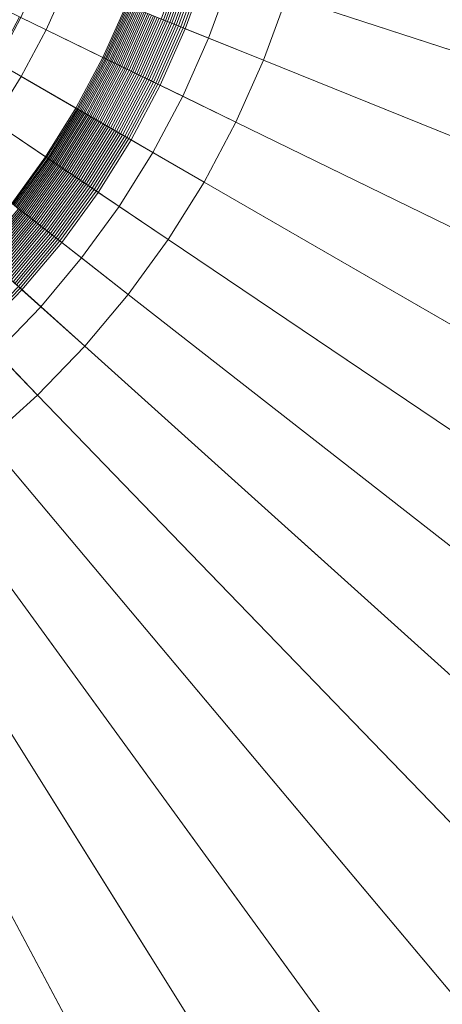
# Model space of a CAD drawing. Header units: millimetres. Extents: x -219 to 220, y -220 to 220.
# Tile 60 of 146: x 35 to 57, y -69 to -17. Entities that reach past the tile are written whole.
import ezdxf

# ---------------------------------------------------------------- set-up
doc = ezdxf.new("R2010")
doc.units = ezdxf.units.MM
doc.layers.add('LUCIDO_1', color=1, linetype='Continuous', lineweight=20, true_color=0xff0000)
doc.layers.add('Nessuna', color=7, linetype='Continuous', lineweight=9)

# ---------------------------------------------------------------- blocks, each defined once
blk = doc.blocks.new('Group-1')
at = {"layer": 'Nessuna', "color": 7, "linetype": 'Continuous', "lineweight": 9, "transparency": 33554687}
for points in [[(51.461, -1.824, -69.262), (51.212, -5.383, -69.262), (185.305, -19.476, -60.875), (186.21, -6.53, -60.875)], [(201.511, -7.064, -79.962), (200.532, -21.077, -79.962), (51.212, -5.383, -89.301), (51.461, -1.824, -89.301)], [(51.212, -5.383, -69.262), (50.716, -8.915, -69.262), (183.499, -32.328, -60.875), (185.305, -19.476, -60.875)], [(200.532, -21.077, -79.962), (198.577, -34.986, -79.962), (50.716, -8.915, -89.301), (51.212, -5.383, -89.301)], [(37.48, -15.025, -97.712), (36.344, -17.576, -97.712), (21.065, -10.124, -97.712), (21.718, -8.657, -97.712)], [(50.716, -8.915, -69.262), (49.974, -12.403, -69.262), (180.801, -45.022, -60.875), (183.499, -32.328, -60.875)], [(198.577, -34.986, -79.962), (195.656, -48.726, -79.962), (49.974, -12.403, -89.301), (50.716, -8.915, -89.301)], [(36.344, -17.576, -97.712), (35.033, -20.041, -97.712), (20.311, -11.541, -97.712), (21.065, -10.124, -97.712)], [(35.033, -20.041, -97.712), (33.554, -22.409, -97.712), (19.46, -12.903, -97.712), (20.311, -11.541, -97.712)], [(37.023, -11.943, -70.282), (36.104, -14.469, -70.282), (47.771, -19.184, -69.262), (48.991, -15.832, -69.262)], [(49.974, -12.403, -69.262), (48.991, -15.832, -69.262), (177.223, -57.497, -60.875), (180.801, -45.022, -60.875)], [(195.656, -48.726, -79.962), (191.785, -62.228, -79.962), (48.991, -15.832, -89.301), (49.974, -12.403, -89.301)], [(36.104, -14.469, -70.282), (35.01, -16.925, -70.282), (46.321, -22.442, -69.262), (47.771, -19.184, -69.262)], [(43.591, -14.077, -90.29), (42.507, -17.057, -90.29), (42.398, -17.013, -90.349), (43.48, -14.041, -90.349)], [(43.704, -14.114, -90.234), (42.617, -17.101, -90.234), (42.507, -17.057, -90.29), (43.591, -14.077, -90.29)], [(43.819, -14.151, -90.182), (42.728, -17.146, -90.182), (42.617, -17.101, -90.234), (43.704, -14.114, -90.234)], [(43.934, -14.189, -90.133), (42.841, -17.192, -90.133), (42.728, -17.146, -90.182), (43.819, -14.151, -90.182)], [(44.051, -14.227, -90.086), (42.955, -17.238, -90.086), (42.841, -17.192, -90.133), (43.934, -14.189, -90.133)], [(44.169, -14.265, -90.044), (43.07, -17.284, -90.044), (42.955, -17.238, -90.086), (44.051, -14.227, -90.086)], [(44.288, -14.304, -90.004), (43.186, -17.331, -90.004), (43.07, -17.284, -90.044), (44.169, -14.265, -90.044)], [(44.407, -14.342, -89.968), (43.303, -17.378, -89.968), (43.186, -17.331, -90.004), (44.288, -14.304, -90.004)], [(44.528, -14.382, -89.935), (43.42, -17.426, -89.935), (43.303, -17.378, -89.968), (44.407, -14.342, -89.968)], [(44.65, -14.421, -89.905), (43.539, -17.473, -89.905), (43.42, -17.426, -89.935), (44.528, -14.382, -89.935)], [(44.772, -14.461, -89.879), (43.658, -17.522, -89.879), (43.539, -17.473, -89.905), (44.65, -14.421, -89.905)], [(46.031, -14.87, -89.626), (44.885, -18.017, -89.626), (43.658, -17.522, -89.879), (44.772, -14.461, -89.879)], [(48.991, -15.832, -89.301), (47.771, -19.184, -89.301), (44.885, -18.017, -89.626), (46.031, -14.87, -89.626)], [(40.558, -16.269, -92.208), (39.328, -19.031, -92.208), (36.344, -17.576, -97.712), (37.48, -15.025, -97.712)], [(48.991, -15.832, -69.262), (47.771, -19.184, -69.262), (172.785, -69.692, -60.875), (177.223, -57.497, -60.875)], [(191.785, -62.228, -79.962), (186.98, -75.428, -79.962), (47.771, -19.184, -89.301), (48.991, -15.832, -89.301)], [(40.622, -16.295, -92.096), (39.39, -19.062, -92.096), (39.328, -19.031, -92.208), (40.558, -16.269, -92.208)], [(40.689, -16.322, -91.987), (39.455, -19.093, -91.987), (39.39, -19.062, -92.096), (40.622, -16.295, -92.096)], [(40.758, -16.35, -91.879), (39.522, -19.126, -91.879), (39.455, -19.093, -91.987), (40.689, -16.322, -91.987)], [(40.831, -16.379, -91.773), (39.592, -19.16, -91.773), (39.522, -19.126, -91.879), (40.758, -16.35, -91.879)], [(40.905, -16.409, -91.67), (39.665, -19.196, -91.67), (39.592, -19.16, -91.773), (40.831, -16.379, -91.773)], [(40.982, -16.441, -91.568), (39.739, -19.232, -91.568), (39.665, -19.196, -91.67), (40.905, -16.409, -91.67)], [(41.062, -16.473, -91.469), (39.817, -19.27, -91.469), (39.739, -19.232, -91.568), (40.982, -16.441, -91.568)], [(41.144, -16.506, -91.372), (39.896, -19.308, -91.372), (39.817, -19.27, -91.469), (41.062, -16.473, -91.469)], [(41.228, -16.54, -91.278), (39.978, -19.348, -91.278), (39.896, -19.308, -91.372), (41.144, -16.506, -91.372)], [(41.315, -16.575, -91.186), (40.062, -19.389, -91.186), (39.978, -19.348, -91.278), (41.228, -16.54, -91.278)], [(41.403, -16.611, -91.096), (40.148, -19.431, -91.096), (40.062, -19.389, -91.186), (41.315, -16.575, -91.186)], [(34.943, -16.893, -70.29), (33.683, -19.262, -70.29), (33.748, -19.299, -70.282), (35.01, -16.925, -70.282)], [(35.01, -16.925, -70.282), (33.748, -19.299, -70.282), (44.646, -25.591, -69.262), (46.321, -22.442, -69.262)], [(41.494, -16.647, -91.009), (40.236, -19.474, -91.009), (40.148, -19.431, -91.096), (41.403, -16.611, -91.096)], [(41.587, -16.685, -90.924), (40.326, -19.518, -90.924), (40.236, -19.474, -91.009), (41.494, -16.647, -91.009)], [(41.682, -16.723, -90.843), (40.418, -19.563, -90.843), (40.326, -19.518, -90.924), (41.587, -16.685, -90.924)], [(41.779, -16.762, -90.764), (40.512, -19.609, -90.764), (40.418, -19.563, -90.843), (41.682, -16.723, -90.843)], [(41.878, -16.802, -90.687), (40.608, -19.655, -90.687), (40.512, -19.609, -90.764), (41.779, -16.762, -90.764)], [(41.979, -16.843, -90.614), (40.705, -19.703, -90.614), (40.608, -19.655, -90.687), (41.878, -16.802, -90.687)], [(42.081, -16.884, -90.543), (40.805, -19.752, -90.543), (40.705, -19.703, -90.614), (41.979, -16.843, -90.614)], [(42.185, -16.927, -90.475), (40.906, -19.801, -90.475), (40.805, -19.752, -90.543), (42.081, -16.884, -90.543)], [(42.291, -16.969, -90.41), (41.008, -19.851, -90.41), (40.906, -19.801, -90.475), (42.185, -16.927, -90.475)], [(42.398, -17.013, -90.349), (41.112, -19.901, -90.349), (41.008, -19.851, -90.41), (42.291, -16.969, -90.41)], [(42.507, -17.057, -90.29), (41.217, -19.953, -90.29), (41.112, -19.901, -90.349), (42.398, -17.013, -90.349)], [(42.617, -17.101, -90.234), (41.324, -20.005, -90.234), (41.217, -19.953, -90.29), (42.507, -17.057, -90.29)], [(39.328, -19.031, -92.208), (37.909, -21.701, -92.208), (35.033, -20.041, -97.712), (36.344, -17.576, -97.712)], [(42.728, -17.146, -90.182), (41.432, -20.058, -90.182), (41.324, -20.005, -90.234), (42.617, -17.101, -90.234)], [(42.841, -17.192, -90.133), (41.541, -20.111, -90.133), (41.432, -20.058, -90.182), (42.728, -17.146, -90.182)], [(42.955, -17.238, -90.086), (41.652, -20.165, -90.086), (41.541, -20.111, -90.133), (42.841, -17.192, -90.133)], [(43.07, -17.284, -90.044), (41.763, -20.219, -90.044), (41.652, -20.165, -90.086), (42.955, -17.238, -90.086)], [(43.186, -17.331, -90.004), (41.875, -20.274, -90.004), (41.763, -20.219, -90.044), (43.07, -17.284, -90.044)], [(43.303, -17.378, -89.968), (41.989, -20.329, -89.968), (41.875, -20.274, -90.004), (43.186, -17.331, -90.004)], [(43.42, -17.426, -89.935), (42.103, -20.385, -89.935), (41.989, -20.329, -89.968), (43.303, -17.378, -89.968)], [(43.539, -17.473, -89.905), (42.218, -20.441, -89.905), (42.103, -20.385, -89.935), (43.42, -17.426, -89.935)], [(43.658, -17.522, -89.879), (42.333, -20.497, -89.879), (42.218, -20.441, -89.905), (43.539, -17.473, -89.905)], [(44.885, -18.017, -89.626), (43.523, -21.077, -89.626), (42.333, -20.497, -89.879), (43.658, -17.522, -89.879)], [(47.771, -19.184, -89.301), (46.321, -22.442, -89.301), (43.523, -21.077, -89.626), (44.885, -18.017, -89.626)], [(39.39, -19.062, -92.096), (37.969, -21.736, -92.096), (37.909, -21.701, -92.208), (39.328, -19.031, -92.208)], [(39.455, -19.093, -91.987), (38.031, -21.772, -91.987), (37.969, -21.736, -92.096), (39.39, -19.062, -92.096)], [(39.522, -19.126, -91.879), (38.096, -21.809, -91.879), (38.031, -21.772, -91.987), (39.455, -19.093, -91.987)], [(39.592, -19.16, -91.773), (38.163, -21.848, -91.773), (38.096, -21.809, -91.879), (39.522, -19.126, -91.879)], [(39.665, -19.196, -91.67), (38.233, -21.888, -91.67), (38.163, -21.848, -91.773), (39.592, -19.16, -91.773)], [(33.748, -19.299, -70.282), (32.324, -21.579, -70.282), (42.756, -28.616, -69.262), (44.646, -25.591, -69.262)], [(39.739, -19.232, -91.568), (38.305, -21.93, -91.568), (38.233, -21.888, -91.67), (39.665, -19.196, -91.67)], [(39.817, -19.27, -91.469), (38.379, -21.973, -91.469), (38.305, -21.93, -91.568), (39.739, -19.232, -91.568)], [(39.896, -19.308, -91.372), (38.456, -22.017, -91.372), (38.379, -21.973, -91.469), (39.817, -19.27, -91.469)], [(39.978, -19.348, -91.278), (38.534, -22.062, -91.278), (38.456, -22.017, -91.372), (39.896, -19.308, -91.372)], [(40.062, -19.389, -91.186), (38.615, -22.109, -91.186), (38.534, -22.062, -91.278), (39.978, -19.348, -91.278)], [(40.148, -19.431, -91.096), (38.698, -22.157, -91.096), (38.615, -22.109, -91.186), (40.062, -19.389, -91.186)], [(40.236, -19.474, -91.009), (38.783, -22.206, -91.009), (38.698, -22.157, -91.096), (40.148, -19.431, -91.096)], [(40.326, -19.518, -90.924), (38.87, -22.256, -90.924), (38.783, -22.206, -91.009), (40.236, -19.474, -91.009)], [(40.418, -19.563, -90.843), (38.959, -22.307, -90.843), (38.87, -22.256, -90.924), (40.326, -19.518, -90.924)], [(40.512, -19.609, -90.764), (39.049, -22.36, -90.764), (38.959, -22.307, -90.843), (40.418, -19.563, -90.843)], [(40.608, -19.655, -90.687), (39.142, -22.413, -90.687), (39.049, -22.36, -90.764), (40.512, -19.609, -90.764)], [(40.705, -19.703, -90.614), (39.236, -22.467, -90.614), (39.142, -22.413, -90.687), (40.608, -19.655, -90.687)], [(47.771, -19.184, -69.262), (46.321, -22.442, -69.262), (167.506, -81.548, -60.875), (172.785, -69.692, -60.875)], [(186.98, -75.428, -79.962), (181.267, -88.26, -79.962), (46.321, -22.442, -89.301), (47.771, -19.184, -89.301)], [(37.909, -21.701, -92.208), (36.306, -24.265, -92.208), (33.554, -22.409, -97.712), (35.033, -20.041, -97.712)], [(40.805, -19.752, -90.543), (39.331, -22.523, -90.543), (39.236, -22.467, -90.614), (40.705, -19.703, -90.614)], [(40.906, -19.801, -90.475), (39.428, -22.579, -90.475), (39.331, -22.523, -90.543), (40.805, -19.752, -90.543)], [(41.008, -19.851, -90.41), (39.527, -22.636, -90.41), (39.428, -22.579, -90.475), (40.906, -19.801, -90.475)], [(41.112, -19.901, -90.349), (39.627, -22.694, -90.349), (39.527, -22.636, -90.41), (41.008, -19.851, -90.41)], [(41.217, -19.953, -90.29), (39.729, -22.752, -90.29), (39.627, -22.694, -90.349), (41.112, -19.901, -90.349)], [(41.324, -20.005, -90.234), (39.832, -22.812, -90.234), (39.729, -22.752, -90.29), (41.217, -19.953, -90.29)], [(41.432, -20.058, -90.182), (39.936, -22.872, -90.182), (39.832, -22.812, -90.234), (41.324, -20.005, -90.234)], [(41.541, -20.111, -90.133), (40.041, -22.932, -90.133), (39.936, -22.872, -90.182), (41.432, -20.058, -90.182)], [(41.652, -20.165, -90.086), (40.147, -22.994, -90.086), (40.041, -22.932, -90.133), (41.541, -20.111, -90.133)], [(41.763, -20.219, -90.044), (40.255, -23.056, -90.044), (40.147, -22.994, -90.086), (41.652, -20.165, -90.086)], [(41.875, -20.274, -90.004), (40.363, -23.118, -90.004), (40.255, -23.056, -90.044), (41.763, -20.219, -90.044)], [(41.989, -20.329, -89.968), (40.472, -23.181, -89.968), (40.363, -23.118, -90.004), (41.875, -20.274, -90.004)], [(42.103, -20.385, -89.935), (40.582, -23.245, -89.935), (40.472, -23.181, -89.968), (41.989, -20.329, -89.968)], [(42.218, -20.441, -89.905), (40.693, -23.309, -89.905), (40.582, -23.245, -89.935), (42.103, -20.385, -89.935)], [(42.333, -20.497, -89.879), (40.804, -23.373, -89.879), (40.693, -23.309, -89.905), (42.218, -20.441, -89.905)], [(43.523, -21.077, -89.626), (41.95, -24.035, -89.626), (40.804, -23.373, -89.879), (42.333, -20.497, -89.879)], [(46.321, -22.442, -89.301), (44.646, -25.591, -89.301), (41.95, -24.035, -89.626), (43.523, -21.077, -89.626)], [(32.324, -21.579, -70.282), (30.743, -23.754, -70.282), (40.66, -31.501, -69.262), (42.756, -28.616, -69.262)], [(37.969, -21.736, -92.096), (36.364, -24.304, -92.096), (36.306, -24.265, -92.208), (37.909, -21.701, -92.208)], [(38.031, -21.772, -91.987), (36.423, -24.344, -91.987), (36.364, -24.304, -92.096), (37.969, -21.736, -92.096)], [(38.096, -21.809, -91.879), (36.486, -24.386, -91.879), (36.423, -24.344, -91.987), (38.031, -21.772, -91.987)], [(38.163, -21.848, -91.773), (36.55, -24.43, -91.773), (36.486, -24.386, -91.879), (38.096, -21.809, -91.879)], [(38.233, -21.888, -91.67), (36.617, -24.475, -91.67), (36.55, -24.43, -91.773), (38.163, -21.848, -91.773)], [(38.305, -21.93, -91.568), (36.686, -24.521, -91.568), (36.617, -24.475, -91.67), (38.233, -21.888, -91.67)], [(38.379, -21.973, -91.469), (36.757, -24.569, -91.469), (36.686, -24.521, -91.568), (38.305, -21.93, -91.568)], [(38.456, -22.017, -91.372), (36.83, -24.619, -91.372), (36.757, -24.569, -91.469), (38.379, -21.973, -91.469)], [(38.534, -22.062, -91.278), (36.905, -24.67, -91.278), (36.83, -24.619, -91.372), (38.456, -22.017, -91.372)], [(38.615, -22.109, -91.186), (36.983, -24.722, -91.186), (36.905, -24.67, -91.278), (38.534, -22.062, -91.278)], [(38.698, -22.157, -91.096), (37.062, -24.775, -91.096), (36.983, -24.722, -91.186), (38.615, -22.109, -91.186)], [(38.783, -22.206, -91.009), (37.143, -24.83, -91.009), (37.062, -24.775, -91.096), (38.698, -22.157, -91.096)], [(38.87, -22.256, -90.924), (37.227, -24.886, -90.924), (37.143, -24.83, -91.009), (38.783, -22.206, -91.009)], [(38.959, -22.307, -90.843), (37.311, -24.943, -90.843), (37.227, -24.886, -90.924), (38.87, -22.256, -90.924)], [(36.306, -24.265, -92.208), (34.529, -26.712, -92.208), (31.913, -24.668, -97.712), (33.554, -22.409, -97.712)], [(39.049, -22.36, -90.764), (37.398, -25.002, -90.764), (37.311, -24.943, -90.843), (38.959, -22.307, -90.843)], [(39.142, -22.413, -90.687), (37.487, -25.061, -90.687), (37.398, -25.002, -90.764), (39.049, -22.36, -90.764)], [(39.236, -22.467, -90.614), (37.577, -25.122, -90.614), (37.487, -25.061, -90.687), (39.142, -22.413, -90.687)], [(39.331, -22.523, -90.543), (37.668, -25.184, -90.543), (37.577, -25.122, -90.614), (39.236, -22.467, -90.614)], [(39.428, -22.579, -90.475), (37.761, -25.247, -90.475), (37.668, -25.184, -90.543), (39.331, -22.523, -90.543)], [(39.527, -22.636, -90.41), (37.856, -25.311, -90.41), (37.761, -25.247, -90.475), (39.428, -22.579, -90.475)], [(39.627, -22.694, -90.349), (37.952, -25.375, -90.349), (37.856, -25.311, -90.41), (39.527, -22.636, -90.41)], [(39.729, -22.752, -90.29), (38.049, -25.441, -90.29), (37.952, -25.375, -90.349), (39.627, -22.694, -90.349)], [(39.832, -22.812, -90.234), (38.147, -25.507, -90.234), (38.049, -25.441, -90.29), (39.729, -22.752, -90.29)], [(46.321, -22.442, -69.262), (44.646, -25.591, -69.262), (161.414, -93.007, -60.875), (167.506, -81.548, -60.875)], [(181.267, -88.26, -79.962), (174.673, -100.662, -79.962), (44.646, -25.591, -89.301), (46.321, -22.442, -89.301)], [(39.936, -22.872, -90.182), (38.247, -25.574, -90.182), (38.147, -25.507, -90.234), (39.832, -22.812, -90.234)], [(40.041, -22.932, -90.133), (38.348, -25.642, -90.133), (38.247, -25.574, -90.182), (39.936, -22.872, -90.182)], [(40.147, -22.994, -90.086), (38.45, -25.711, -90.086), (38.348, -25.642, -90.133), (40.041, -22.932, -90.133)], [(40.255, -23.056, -90.044), (38.552, -25.78, -90.044), (38.45, -25.711, -90.086), (40.147, -22.994, -90.086)], [(40.363, -23.118, -90.004), (38.656, -25.85, -90.004), (38.552, -25.78, -90.044), (40.255, -23.056, -90.044)], [(40.472, -23.181, -89.968), (38.76, -25.921, -89.968), (38.656, -25.85, -90.004), (40.363, -23.118, -90.004)], [(40.582, -23.245, -89.935), (38.866, -25.992, -89.935), (38.76, -25.921, -89.968), (40.472, -23.181, -89.968)], [(40.693, -23.309, -89.905), (38.972, -26.063, -89.905), (38.866, -25.992, -89.935), (40.582, -23.245, -89.935)], [(40.804, -23.373, -89.879), (39.078, -26.135, -89.879), (38.972, -26.063, -89.905), (40.693, -23.309, -89.905)], [(30.743, -23.754, -70.282), (29.015, -25.813, -70.282), (38.367, -34.234, -69.262), (40.66, -31.501, -69.262)], [(41.95, -24.035, -89.626), (40.175, -26.875, -89.626), (39.078, -26.135, -89.879), (40.804, -23.373, -89.879)], [(36.364, -24.304, -92.096), (34.584, -26.754, -92.096), (34.529, -26.712, -92.208), (36.306, -24.265, -92.208)], [(36.423, -24.344, -91.987), (34.64, -26.799, -91.987), (34.584, -26.754, -92.096), (36.364, -24.304, -92.096)], [(36.486, -24.386, -91.879), (34.699, -26.845, -91.879), (34.64, -26.799, -91.987), (36.423, -24.344, -91.987)], [(44.646, -25.591, -89.301), (42.756, -28.616, -89.301), (40.175, -26.875, -89.626), (41.95, -24.035, -89.626)], [(36.55, -24.43, -91.773), (34.761, -26.893, -91.773), (34.699, -26.845, -91.879), (36.486, -24.386, -91.879)], [(36.617, -24.475, -91.67), (34.824, -26.942, -91.67), (34.761, -26.893, -91.773), (36.55, -24.43, -91.773)], [(36.686, -24.521, -91.568), (34.89, -26.993, -91.568), (34.824, -26.942, -91.67), (36.617, -24.475, -91.67)], [(36.757, -24.569, -91.469), (34.957, -27.046, -91.469), (34.89, -26.993, -91.568), (36.686, -24.521, -91.568)], [(36.83, -24.619, -91.372), (35.027, -27.101, -91.372), (34.957, -27.046, -91.469), (36.757, -24.569, -91.469)], [(36.905, -24.67, -91.278), (35.098, -27.157, -91.278), (35.027, -27.101, -91.372), (36.83, -24.619, -91.372)], [(36.983, -24.722, -91.186), (35.172, -27.214, -91.186), (35.098, -27.157, -91.278), (36.905, -24.67, -91.278)], [(37.062, -24.775, -91.096), (35.247, -27.273, -91.096), (35.172, -27.214, -91.186), (36.983, -24.722, -91.186)], [(37.143, -24.83, -91.009), (35.325, -27.333, -91.009), (35.247, -27.273, -91.096), (37.062, -24.775, -91.096)], [(37.227, -24.886, -90.924), (35.404, -27.395, -90.924), (35.325, -27.333, -91.009), (37.143, -24.83, -91.009)], [(37.311, -24.943, -90.843), (35.484, -27.458, -90.843), (35.404, -27.395, -90.924), (37.227, -24.886, -90.924)], [(37.398, -25.002, -90.764), (35.567, -27.522, -90.764), (35.484, -27.458, -90.843), (37.311, -24.943, -90.843)], [(37.487, -25.061, -90.687), (35.651, -27.588, -90.687), (35.567, -27.522, -90.764), (37.398, -25.002, -90.764)], [(37.577, -25.122, -90.614), (35.736, -27.655, -90.614), (35.651, -27.588, -90.687), (37.487, -25.061, -90.687)], [(37.668, -25.184, -90.543), (35.823, -27.723, -90.543), (35.736, -27.655, -90.614), (37.577, -25.122, -90.614)], [(37.761, -25.247, -90.475), (35.912, -27.792, -90.475), (35.823, -27.723, -90.543), (37.668, -25.184, -90.543)], [(37.856, -25.311, -90.41), (36.002, -27.862, -90.41), (35.912, -27.792, -90.475), (37.761, -25.247, -90.475)], [(37.952, -25.375, -90.349), (36.093, -27.934, -90.349), (36.002, -27.862, -90.41), (37.856, -25.311, -90.41)], [(38.049, -25.441, -90.29), (36.185, -28.006, -90.29), (36.093, -27.934, -90.349), (37.952, -25.375, -90.349)], [(29.015, -25.813, -70.282), (27.148, -27.747, -70.282), (35.889, -36.799, -69.262), (38.367, -34.234, -69.262)], [(38.147, -25.507, -90.234), (36.279, -28.079, -90.234), (36.185, -28.006, -90.29), (38.049, -25.441, -90.29)], [(38.247, -25.574, -90.182), (36.374, -28.153, -90.182), (36.279, -28.079, -90.234), (38.147, -25.507, -90.234)], [(38.348, -25.642, -90.133), (36.469, -28.228, -90.133), (36.374, -28.153, -90.182), (38.247, -25.574, -90.182)], [(38.45, -25.711, -90.086), (36.566, -28.303, -90.086), (36.469, -28.228, -90.133), (38.348, -25.642, -90.133)], [(38.552, -25.78, -90.044), (36.664, -28.38, -90.044), (36.566, -28.303, -90.086), (38.45, -25.711, -90.086)], [(38.656, -25.85, -90.004), (36.762, -28.457, -90.004), (36.664, -28.38, -90.044), (38.552, -25.78, -90.044)], [(38.76, -25.921, -89.968), (36.862, -28.534, -89.968), (36.762, -28.457, -90.004), (38.656, -25.85, -90.004)], [(44.646, -25.591, -69.262), (42.756, -28.616, -69.262), (154.536, -104.013, -60.875), (161.414, -93.007, -60.875)], [(174.673, -100.662, -79.962), (167.229, -112.574, -79.962), (42.756, -28.616, -89.301), (44.646, -25.591, -89.301)], [(38.866, -25.992, -89.935), (36.962, -28.612, -89.935), (36.862, -28.534, -89.968), (38.76, -25.921, -89.968)], [(38.972, -26.063, -89.905), (37.062, -28.691, -89.905), (36.962, -28.612, -89.935), (38.866, -25.992, -89.935)], [(39.078, -26.135, -89.879), (37.164, -28.77, -89.879), (37.062, -28.691, -89.905), (38.972, -26.063, -89.905)], [(40.175, -26.875, -89.626), (38.207, -29.585, -89.626), (37.164, -28.77, -89.879), (39.078, -26.135, -89.879)], [(42.756, -28.616, -89.301), (40.66, -31.501, -89.301), (38.207, -29.585, -89.626), (40.175, -26.875, -89.626)], [(34.957, -27.046, -91.469), (32.989, -29.392, -91.469), (32.925, -29.334, -91.568), (34.89, -26.993, -91.568)], [(35.027, -27.101, -91.372), (33.055, -29.451, -91.372), (32.989, -29.392, -91.469), (34.957, -27.046, -91.469)], [(35.098, -27.157, -91.278), (33.122, -29.511, -91.278), (33.055, -29.451, -91.372), (35.027, -27.101, -91.372)], [(35.172, -27.214, -91.186), (33.192, -29.574, -91.186), (33.122, -29.511, -91.278), (35.098, -27.157, -91.278)], [(35.247, -27.273, -91.096), (33.263, -29.638, -91.096), (33.192, -29.574, -91.186), (35.172, -27.214, -91.186)], [(35.325, -27.333, -91.009), (33.336, -29.704, -91.009), (33.263, -29.638, -91.096), (35.247, -27.273, -91.096)], [(35.404, -27.395, -90.924), (33.41, -29.771, -90.924), (33.336, -29.704, -91.009), (35.325, -27.333, -91.009)], [(35.484, -27.458, -90.843), (33.486, -29.839, -90.843), (33.41, -29.771, -90.924), (35.404, -27.395, -90.924)], [(35.567, -27.522, -90.764), (33.564, -29.909, -90.764), (33.486, -29.839, -90.843), (35.484, -27.458, -90.843)], [(27.148, -27.747, -70.282), (25.15, -29.546, -70.282), (33.239, -39.186, -69.262), (35.889, -36.799, -69.262)], [(35.651, -27.588, -90.687), (33.643, -29.981, -90.687), (33.564, -29.909, -90.764), (35.567, -27.522, -90.764)], [(35.736, -27.655, -90.614), (33.724, -30.053, -90.614), (33.643, -29.981, -90.687), (35.651, -27.588, -90.687)], [(35.823, -27.723, -90.543), (33.806, -30.127, -90.543), (33.724, -30.053, -90.614), (35.736, -27.655, -90.614)], [(35.912, -27.792, -90.475), (33.89, -30.202, -90.475), (33.806, -30.127, -90.543), (35.823, -27.723, -90.543)], [(36.002, -27.862, -90.41), (33.974, -30.279, -90.41), (33.89, -30.202, -90.475), (35.912, -27.792, -90.475)], [(36.093, -27.934, -90.349), (34.06, -30.356, -90.349), (33.974, -30.279, -90.41), (36.002, -27.862, -90.41)], [(36.185, -28.006, -90.29), (34.147, -30.434, -90.29), (34.06, -30.356, -90.349), (36.093, -27.934, -90.349)], [(36.279, -28.079, -90.234), (34.236, -30.514, -90.234), (34.147, -30.434, -90.29), (36.185, -28.006, -90.29)], [(36.374, -28.153, -90.182), (34.325, -30.594, -90.182), (34.236, -30.514, -90.234), (36.279, -28.079, -90.234)], [(36.469, -28.228, -90.133), (34.415, -30.676, -90.133), (34.325, -30.594, -90.182), (36.374, -28.153, -90.182)], [(36.566, -28.303, -90.086), (34.507, -30.758, -90.086), (34.415, -30.676, -90.133), (36.469, -28.228, -90.133)], [(36.664, -28.38, -90.044), (34.599, -30.841, -90.044), (34.507, -30.758, -90.086), (36.566, -28.303, -90.086)], [(36.762, -28.457, -90.004), (34.692, -30.924, -90.004), (34.599, -30.841, -90.044), (36.664, -28.38, -90.044)], [(36.862, -28.534, -89.968), (34.785, -31.009, -89.968), (34.692, -30.924, -90.004), (36.762, -28.457, -90.004)], [(36.962, -28.612, -89.935), (34.88, -31.094, -89.935), (34.785, -31.009, -89.968), (36.862, -28.534, -89.968)], [(37.062, -28.691, -89.905), (34.975, -31.179, -89.905), (34.88, -31.094, -89.935), (36.962, -28.612, -89.935)], [(37.164, -28.77, -89.879), (35.07, -31.265, -89.879), (34.975, -31.179, -89.905), (37.062, -28.691, -89.905)], [(38.207, -29.585, -89.626), (36.054, -32.151, -89.626), (35.07, -31.265, -89.879), (37.164, -28.77, -89.879)], [(42.756, -28.616, -69.262), (40.66, -31.501, -69.262), (146.908, -114.512, -60.875), (154.536, -104.013, -60.875)], [(167.229, -112.574, -79.962), (158.973, -123.938, -79.962), (40.66, -31.501, -89.301), (42.756, -28.616, -89.301)], [(40.66, -31.501, -89.301), (38.367, -34.234, -89.301), (36.054, -32.151, -89.626), (38.207, -29.585, -89.626)], [(34.975, -31.179, -89.905), (32.718, -33.516, -89.905), (32.629, -33.424, -89.935), (34.88, -31.094, -89.935)], [(35.07, -31.265, -89.879), (32.807, -33.608, -89.879), (32.718, -33.516, -89.905), (34.975, -31.179, -89.905)], [(36.054, -32.151, -89.626), (33.727, -34.56, -89.626), (32.807, -33.608, -89.879), (35.07, -31.265, -89.879)], [(40.66, -31.501, -69.262), (38.367, -34.234, -69.262), (138.566, -124.453, -60.875), (146.908, -114.512, -60.875)], [(158.973, -123.938, -79.962), (149.944, -134.698, -79.962), (38.367, -34.234, -89.301), (40.66, -31.501, -89.301)], [(38.367, -34.234, -89.301), (35.889, -36.799, -89.301), (33.727, -34.56, -89.626), (36.054, -32.151, -89.626)], [(35.889, -36.799, -89.301), (33.239, -39.186, -89.301), (31.238, -36.801, -89.626), (33.727, -34.56, -89.626)], [(38.367, -34.234, -69.262), (35.889, -36.799, -69.262), (129.551, -133.789, -60.875), (138.566, -124.453, -60.875)], [(149.944, -134.698, -79.962), (140.187, -144.802, -79.962), (35.889, -36.799, -89.301), (38.367, -34.234, -89.301)], [(35.889, -36.799, -69.262), (33.239, -39.186, -69.262), (119.907, -142.473, -60.875), (129.551, -133.789, -60.875)], [(140.187, -144.802, -79.962), (129.748, -154.201, -79.962), (33.239, -39.186, -89.301), (35.889, -36.799, -89.301)], [(33.239, -39.186, -69.262), (30.428, -41.382, -69.262), (109.68, -150.463, -60.875), (119.907, -142.473, -60.875)], [(129.748, -154.201, -79.962), (118.679, -162.849, -79.962), (30.428, -41.382, -89.301), (33.239, -39.186, -89.301)], [(30.428, -41.382, -69.262), (27.471, -43.376, -69.262), (98.921, -157.72, -60.875), (109.68, -150.463, -60.875)], [(118.679, -162.849, -79.962), (107.034, -170.704, -79.962), (27.471, -43.376, -89.301), (30.428, -41.382, -89.301)], [(27.471, -43.376, -69.262), (24.382, -45.16, -69.262), (87.682, -164.209, -60.875), (98.921, -157.72, -60.875)], [(107.034, -170.704, -79.962), (94.87, -177.727, -79.962), (24.382, -45.16, -89.301), (27.471, -43.376, -89.301)], [(24.382, -45.16, -69.262), (21.177, -46.723, -69.262), (76.017, -169.898, -60.875), (87.682, -164.209, -60.875)], [(94.87, -177.727, -79.962), (82.245, -183.885, -79.962), (21.177, -46.723, -89.301), (24.382, -45.16, -89.301)], [(21.177, -46.723, -69.262), (17.87, -48.059, -69.262), (63.985, -174.759, -60.875), (76.017, -169.898, -60.875)], [(82.245, -183.885, -79.962), (69.221, -189.146, -79.962), (17.87, -48.059, -89.301), (21.177, -46.723, -89.301)], [(17.87, -48.059, -69.262), (14.477, -49.162, -69.262), (51.642, -178.77, -60.875), (63.985, -174.759, -60.875)], [(69.221, -189.146, -79.962), (55.862, -193.487, -79.962), (14.477, -49.162, -89.301), (17.87, -48.059, -89.301)], [(14.477, -49.162, -69.262), (11.017, -50.024, -69.262), (39.05, -181.909, -60.875), (51.642, -178.77, -60.875)], [(55.862, -193.487, -79.962), (42.233, -196.885, -79.962), (11.017, -50.024, -89.301), (14.477, -49.162, -89.301)], [(11.017, -50.024, -69.262), (7.504, -50.644, -69.262), (26.269, -184.163, -60.875), (39.05, -181.909, -60.875)], [(42.233, -196.885, -79.962), (28.4, -199.324, -79.962), (7.504, -50.644, -89.301), (11.017, -50.024, -89.301)]]:
    blk.add_3dface(points, dxfattribs=at)

msp = doc.modelspace()

# ---------------------------------------------------------------- block references
at = {"layer": 'LUCIDO_1', "color": 7, "transparency": 33554687}
msp.add_blockref('Group-1', (0, 0), dxfattribs=at)

doc.saveas('drawing.dxf')
